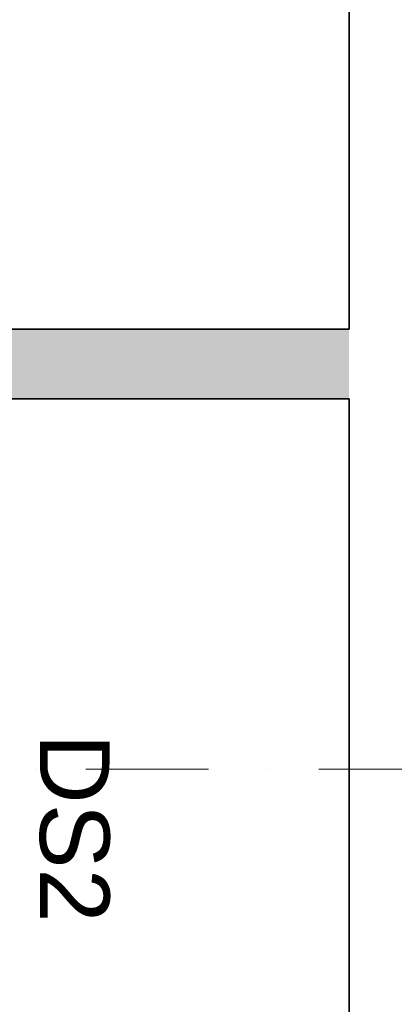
# Model space of a CAD drawing. Header units: millimetres. Extents: x -34676 to 172266, y 39940 to 476087.
# Tile 65 of 256: x 21722 to 22798, y 281367 to 284198. Entities that reach past the tile are written whole.
import ezdxf

# ---------------------------------------------------------------- set-up
doc = ezdxf.new("R2010")
doc.units = ezdxf.units.MM
doc.header["$MEASUREMENT"] = 0
doc.linetypes.add('Kropki i Kreski', pattern=[6.702778, 3.527778, -1.763889, 0, -1.411111])
for name, color, linetype in [('#podkład', 252, 'Continuous'), ('Konstrukcja - Siatka mod', 7, 'Continuous'), ('Konstrukcja - Ściany działowe', 7, 'Continuous'), ('Konstrukcja - Ściany zewnętrzne', 7, 'Continuous'), ('Znaczniki drzwi Archicada', 7, 'Continuous')]:
    doc.layers.add(name, color=color, linetype=linetype)
doc.styles.add('MtXpl_Arial', font='arial.ttf', dxfattribs={"height": 0.2})

# ---------------------------------------------------------------- blocks, each defined once
blk = doc.blocks.new('UHYGFFFF')
at = {"layer": 'Konstrukcja - Siatka mod', "color": 252, "linetype": 'Kropki i Kreski', "lineweight": 13, "ltscale": 100}
blk.add_line((20180, 388182.6), (49624.6, 388182.6), dxfattribs=at)
at = {"layer": 'Konstrukcja - Ściany działowe', "color": 252, "linetype": 'Continuous', "lineweight": 35, "ltscale": 100}
for p, q in [((22277.6, 389447.6), (20287.5, 389447.6)), ((20287.5, 389247.6), (22277.6, 389247.6))]:
    blk.add_line(p, q, dxfattribs=at)
at = {"layer": 'Konstrukcja - Ściany działowe', "color": 252, "linetype": 'Continuous', "lineweight": 13, "extrusion": (0, 0, -1)}
for points in [[(-20287.5, 389247.6), (-22277.6, 389447.6), (-20287.5, 389447.6)], [(-22277.6, 389447.6), (-20287.5, 389247.6), (-22277.6, 389247.6)]]:
    blk.add_solid(points, dxfattribs=at)
at = {"layer": 'Konstrukcja - Ściany zewnętrzne', "color": 252, "linetype": 'Continuous', "lineweight": 35, "ltscale": 100}
for p, q in [((22277.6, 395762.6), (22277.6, 389447.6)), ((22277.6, 389247.6), (22277.6, 383232.6))]:
    blk.add_line(p, q, dxfattribs=at)
at = {"layer": 'Znaczniki drzwi Archicada', "color": 252, "linetype": 'Continuous', "lineweight": 35, "style": 'MtXpl_Arial'}
blk.add_text('DS2', height=200, rotation=270, dxfattribs=at).set_placement((21389.2, 388285.3))

msp = doc.modelspace()

# ---------------------------------------------------------------- block references
at = {"layer": '#podkład'}
msp.add_blockref('UHYGFFFF', (390.9, -106139.9), dxfattribs=at)

doc.saveas('drawing.dxf')
